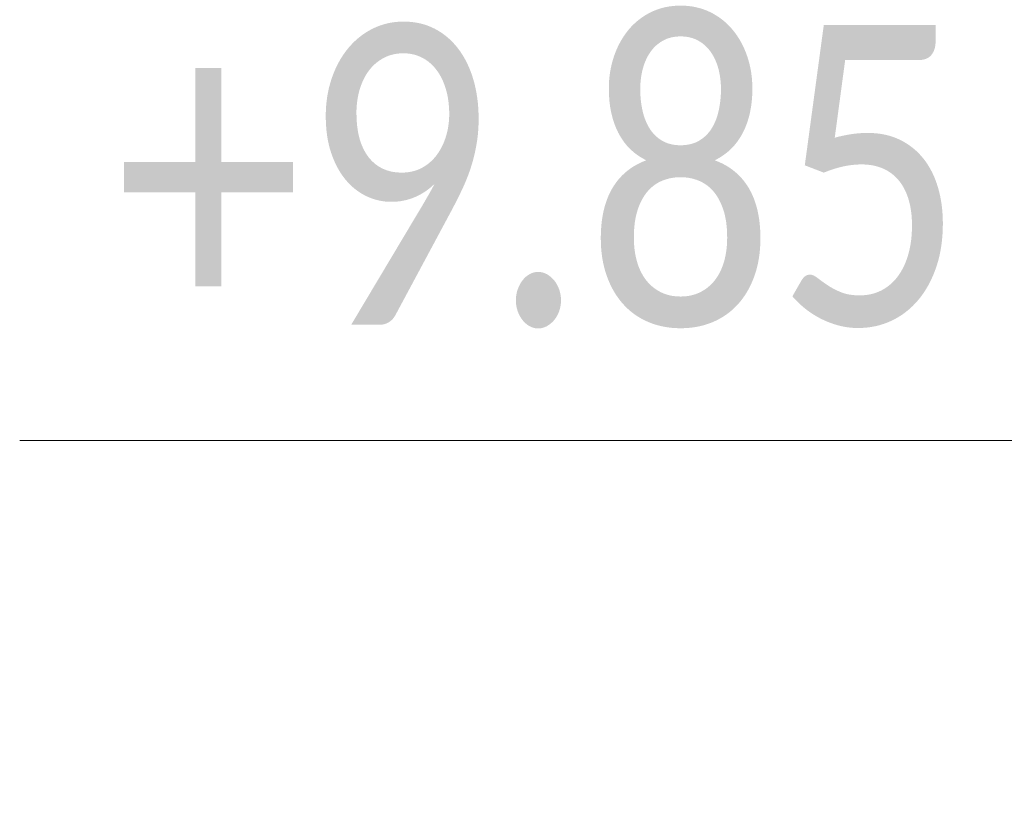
# Model space of a CAD drawing. Header units: centimetres. Extents: x 72434 to 107032, y 4980 to 7950.
# Tile 15 of 256: x 73294 to 73347, y 7052 to 7094. Entities that reach past the tile are written whole.
import ezdxf

# ---------------------------------------------------------------- set-up
doc = ezdxf.new("R2010")
doc.units = ezdxf.units.CM
doc.layers.add('G-ANNO-DIMS', color=7, linetype='Continuous', lineweight=9)
doc.styles.add('Calibri', font='calibri.ttf', dxfattribs={"width": 0.8, "height": 16})

# ---------------------------------------------------------------- blocks, each defined once
blk = doc.blocks.new('Rzędne punktów - BT_trójkąt wykończone-419900-Elewacja EN')
at = {"layer": 'G-ANNO-DIMS', "color": 253, "true_color": 0xaaaaaa}
for p, q in [((60.803, 16), (153.803, 16)), ((60.803, 12), (90.803, 12)), ((75.803, -4), (60.803, 12)), ((75.803, -4), (90.803, 12))]:
    blk.add_line(p, q, dxfattribs=at)

msp = doc.modelspace()

# ---------------------------------------------------------------- block references
at = {"layer": 'G-ANNO-DIMS', "color": 253, "true_color": 0xaaaaaa, "extrusion": (0, 0, -1)}
msp.add_blockref('Rzędne punktów - BT_trójkąt wykończone-419900-Elewacja EN', (-73448.168, 7055.68), dxfattribs=at)

# ---------------------------------------------------------------- texts
at = {"layer": 'G-ANNO-DIMS', "color": 253, "true_color": 0xaaaaaa, "insert": (73299.478, 7093.856), "char_height": 16, "width": 54.92842, "attachment_point": 1, "line_spacing_factor": 1.158048, "style": 'Calibri'}
msp.add_mtext('+9.85', dxfattribs=at)

doc.saveas('drawing.dxf')
